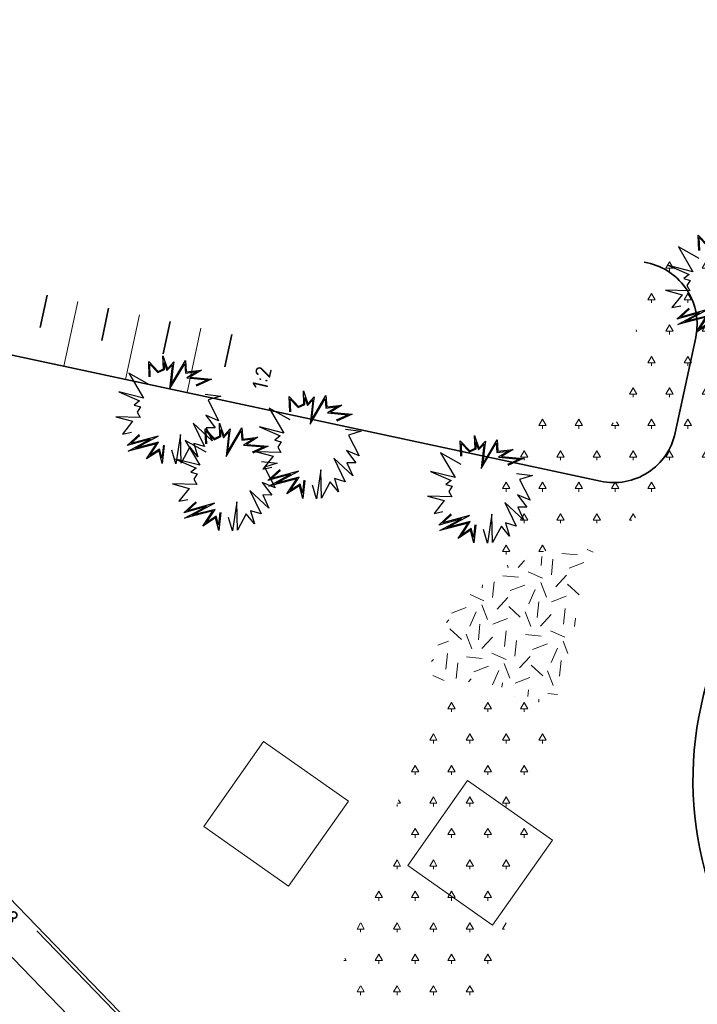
# Model space of a CAD drawing. Header units: metres. Extents: x 109063 to 109671, y 521086 to 521391.
# Tile 34 of 85: x 109372 to 109394, y 521181 to 521213. Entities that reach past the tile are written whole.
import ezdxf
from ezdxf.lldxf.tags import DXFTag

# ---------------------------------------------------------------- set-up
doc = ezdxf.new("R2010")
doc.units = ezdxf.units.M
doc.linetypes.add('VH-OPSLUITBAND-SO', pattern=[10, 4, -2, 2, -2])
for name, color, linetype, lineweight in [('N-WE-GR-BEPLANTING_NATUUR_BOS-A-200', 92, 'Continuous', 18), ('N-WE-GR-GRAS-A-200', 62, 'Continuous', 18), ('N-WE-GR-HEESTER_SYMPHORICARPOS ALBUS (SNEEUWBES)-S', 90, 'Continuous', 25), ('N-WE-GW-TALUD-G', 90, 'Continuous', 35), ('N-WE-GW-TALUDARCERING-S', 90, 'Continuous', 25), ('N-WE-GW-TALUDARCERING_KORT-G', 90, 'Continuous', 35), ('N-WE-GW-TALUDARCERING_LANG-G', 90, 'Continuous', 18), ('N-WE-OV-KABEL_GROEP1-G', 190, 'OV-KABEL-SO', 35), ('N-WE-VH-KANTOPSLUITING_OPSLUITBAND_100X200-G', 150, 'VH-OPSLUITBAND-SO', 35), ('N-WE-VH-KANTVERHARDING_VOETPAD_WANDELPAD-G', 2, 'Continuous', 35), ('N-WE-VH-KANTVERHARDING_WEG-G', 4, 'Continuous', 35), ('X-XX-AL-T25', 7, 'Continuous', 25)]:
    doc.layers.add(name, color=color, linetype=linetype, lineweight=lineweight)
doc.layers.add('N-WE-GR-BOOMVAK-G', color=7, linetype='Continuous', lineweight=18, true_color=0xcc6600)
doc.layers.get('0').freeze()
doc.styles.add('NLCS-ISO-M200-T25', font='NLCS-ISO.ttf', dxfattribs={"height": 0.5})
doc.styles.get("Standard").update_dxf_attribs({"font": 'isocpeur.ttf'})
tags = doc.linetypes.add('OV-KABEL-SO', pattern='A,4,-1,[103,NLCS.SHX,S=0.75,R=0,X=0,Y=0],-1,4,-1.5,["0V",Standard,S=1,R=0,X=0,Y=-0.5],-3', length=14.5).pattern_tags.tags
tags[18] = DXFTag(74, 10)
pattern_1 = [(0, (109286.0104, 521173.618), (0.57735, 1), [0.23094, -0.92376]), (240, (109286.1259, 521173.818), (0.57735, -1), [0.23094, -0.92376]), (300, (109286.1259, 521173.818), (1.1547, 2e-07), [0.23094, -0.92376]), (270, (109286.1259, 521173.61804), (0.57735, -1), [0.1, -1.9])]

# ---------------------------------------------------------------- blocks, each defined once
blk = doc.blocks.new('*U367')
at = {"layer": 'N-WE-GW-TALUDARCERING_KORT-G'}
for p, q in [((109373.159, 521203.768), (109372.939, 521202.741)), ((109375.114, 521203.349), (109374.894, 521202.322)), ((109377.07, 521202.929), (109376.85, 521201.903)), ((109379.025, 521202.51), (109378.805, 521201.483))]:
    blk.add_line(p, q, dxfattribs=at)
at = {"layer": 'N-WE-GW-TALUDARCERING_LANG-G'}
for p, q in [((109374.136, 521203.558), (109373.696, 521201.505)), ((109376.092, 521203.139), (109375.652, 521201.086)), ((109378.048, 521202.72), (109377.607, 521200.666))]:
    blk.add_line(p, q, dxfattribs=at)
blk = doc.blocks.new('SGR-HEESTER_06')
at = {"flags": 128}
for points in [[(-0.247, 0.534), (-0.247, 0.776), (-0.104, 0.615), (-0.104, 0.615), (-0.018, 0.652), (-0.018, 0.857), (0.045, 0.652), (0.15, 0.758), (0.131, 0.652), (0.094, 0.391), (0.336, 0.77), (0.343, 0.59), (0.585, 0.609), (0.398, 0.503), (0.74, 0.46), (0.492, 0.36)], [(-0.232, 0.534), (-0.232, 0.736), (-0.109, 0.596), (-0.002, 0.642), (-0.002, 0.753), (0.037, 0.623), (0.127, 0.712), (0.116, 0.654), (0.069, 0.324), (0.323, 0.72), (0.328, 0.573), (0.517, 0.588), (0.351, 0.494), (0.679, 0.452), (0.486, 0.375)], [(-0.247, 0.404), (-0.57, 0.602), (-0.353, 0.199), (-0.738, 0.311), (-0.415, 0.156), (-0.502, 0.094), (-0.402, 0.063), (-0.458, -0.018), (-0.415, -0.105), (-0.8, -0.08), (-0.539, -0.161), (-0.707, -0.359), (-0.564, -0.335)], [(0.628, 0.224), (0.876, 0.187), (0.672, 0.131), (0.827, -0.204), (0.628, -0.111), (0.771, -0.316), (0.628, -0.31), (0.715, -0.521), (0.423, -0.229), (0.591, -0.608), (0.423, -0.552), (0.479, -0.763), (0.355, -0.601), (0.206, -0.856), (0.212, -0.403), (0.125, -0.862), (0.069, -0.645)], [(-0.049, -0.564), (-0.092, -0.85), (-0.136, -0.645), (-0.34, -0.769), (-0.173, -0.533), (-0.626, -0.632), (-0.272, -0.459), (-0.638, -0.546), (-0.44, -0.378)], [(-0.064, -0.562), (-0.095, -0.764), (-0.125, -0.621), (-0.285, -0.718), (-0.137, -0.51), (-0.506, -0.59), (-0.143, -0.412), (-0.579, -0.516), (-0.43, -0.39)]]:
    blk.add_lwpolyline(points, dxfattribs=at)

msp = doc.modelspace()

# ---------------------------------------------------------------- hatches: boundary and pattern name
at = {"layer": 'N-WE-GR-BEPLANTING_NATUUR_BOS-A-200'}
h = msp.add_hatch(dxfattribs=at)
h.set_pattern_fill('AGR-BOS-SO', color=256, scale=0.2, pattern_type=2)
h.set_pattern_definition(pattern_1)
edge = h.paths.add_edge_path()
edge.add_line((109386.938, 521195.073), (109388.072, 521200.366))
edge.add_line((109388.072, 521200.366), (109391.238, 521199.688))
edge.add_line((109391.238, 521199.688), (109392.327, 521204.77))
edge.add_line((109392.327, 521204.77), (109397.051, 521207.741))
edge.add_line((109397.051, 521207.741), (109396.187, 521201.946))
edge.add_arc((109386.552, 521205.476), 10.261, 294.3124, 339.8805, ccw=False)
edge.add_line((109390.777, 521196.125), (109386.938, 521195.073))
h = msp.add_hatch(dxfattribs=at)
h.set_pattern_fill('AGR-BOS-SO', color=256, scale=0.2, pattern_type=2)
h.set_pattern_definition(pattern_1)
h.paths.add_polyline_path([(109385.633, 521191.555), (109381.845, 521180.441), (109385.972, 521176.514), (109389.351, 521190.474), (109388.653, 521190.908), (109386.846, 521191.467)])
at = {"layer": 'N-WE-GR-GRAS-A-200', "transparency": 33554687}
h = msp.add_hatch(dxfattribs=at)
h.set_pattern_fill('AGR-GRAS_02', color=256, scale=0.2, angle=20.835, pattern_type=2)
h.set_pattern_definition([(20.83497584, (0, 0), (1.15786235, 2.580572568), [0.5, -1.5]), (20.83497584, (0.6013, 1.5128), (1.15786235, 2.580572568), [0.5, -1.5]), (110.83497584, (-0.062, 0.7254), (-2.580572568, 1.15786235), [0.5, -1.5]), (110.83497584, (0.4367, 1.6641), (-2.580572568, 1.15786235), [0.5, -1.5]), (65.83497584, (-0.1241, 1.4507), (-0.711355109, 1.869217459), [0.5, -2.328427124]), (155.83497584, (1.028, 0.3912), (-1.869217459, -0.711355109), [0.5, -2.328427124]), (47.40002704, (0.2539, 0.7386), (1.8692174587, 0.7113551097), [0.5, -3.972135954]), (47.40002704, (0.7394, 1.9933), (1.8692174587, 0.7113551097), [0.5, -3.972135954]), (84.26992466, (1.30845, 0.49795), (-0.7113551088, 1.869217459), [0.5, -3.972135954]), (84.26992466, (0.1472, 1.019), (-0.7113551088, 1.869217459), [0.5, -3.972135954]), (84.26992466, (0.9793, 0.8007), (-0.7113551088, 1.869217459), [0.5, -3.972135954]), (137.40002704, (-0.39125, 1.0281), (-0.7113551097, 1.8692174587), [0.5, -3.972135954]), (174.26992466, (0.2671, 0.42265), (-1.869217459, -0.7113551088), [0.5, -3.972135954])])
edge = h.paths.add_edge_path()
edge.add_line((109389.244, 521190.551), (109390.622, 521196.055))
edge.add_arc((109385.681, 521207.71), 12.659, 279.9044, 292.9713, ccw=False)
edge.add_line((109387.859, 521195.24), (109386.008, 521193.782))
edge.add_line((109386.008, 521193.782), (109385.156, 521191.546))
edge.add_line((109385.156, 521191.546), (109386.846, 521191.467))
edge.add_arc((109386.07, 521185.835), 5.685, 56.0559, 82.1531, ccw=False)

# ---------------------------------------------------------------- linework, layer by layer
at = {"layer": 'N-WE-GR-BOOMVAK-G'}
for points in [[(109378.134, 521186.88), (109380.032, 521189.58), (109382.731, 521187.681), (109380.833, 521184.982)], [(109384.615, 521185.643), (109386.513, 521188.342), (109389.212, 521186.444), (109387.314, 521183.745)]]:
    msp.add_lwpolyline(points, close=True, dxfattribs=at)
at = {"layer": 'N-WE-GW-TALUD-G', "flags": 128}
msp.add_lwpolyline([(109363.562, 521200.891), (109365.708, 521202.011, -0.227111), (109370.11, 521202.273), (109390.742, 521197.851, 0.414214), (109393.116, 521199.387), (109393.766, 521202.418, 0.414214), (109392.23, 521204.793), (109392.132, 521204.814)], format="xyb", dxfattribs=at)
at = {"layer": 'N-WE-OV-KABEL_GROEP1-G', "flags": 128}
msp.add_lwpolyline([(109362.84, 521266.58), (109364.803, 521260.227), (109366.238, 521254.781), (109367.041, 521251.032), (109368.198, 521243.648), (109368.477, 521241.012), (109368.844, 521235.342), (109368.791, 521227.388), (109368.609, 521222.589), (109367.862, 521216.645), (109366.987, 521212.417), (109364.541, 521205.646), (109362.419, 521201.611), (109359.763, 521197.137), (109359.492, 521195.929), (109359.703, 521195.203), (109360.131, 521194.642), (109363.672, 521191.394), (109367.395, 521187.537), (109375.589, 521179.049), (109388.118, 521166.071), (109391.621, 521164.223)], dxfattribs=at)
at = {"layer": 'N-WE-VH-KANTOPSLUITING_OPSLUITBAND_100X200-G', "flags": 128}
msp.add_lwpolyline([(109373.603, 521142.504), (109382.761, 521154.517, -0.36646), (109384.149, 521154.823), (109385.468, 521154.127), (109390.439, 521163.546), (109415.573, 521150.282), (109416.647, 521152.316), (109388.817, 521167.002), (109361.639, 521195.156, -0.363562), (109361.45, 521197.847, 0.002793), (109361.703, 521198.201, 0.078169), (109367.084, 521209.066, -0.335919), (109368.166, 521209.836), (109369.25, 521209.804), (109371.171, 521218.767), (109373.537, 521218.26), (109373.849, 521219.728), (109394.288, 521215.346)], format="xyb", dxfattribs=at)
at = {"layer": 'N-WE-VH-KANTVERHARDING_VOETPAD_WANDELPAD-G', "flags": 128}
msp.add_lwpolyline([(109394.668, 521216.644), (109396.409, 521216.414, -0.345777), (109397.272, 521215.53, -0.097692), (109395.625, 521196.635), (109394.113, 521191.411, 0.262647), (109396.598, 521180.89), (109397.578, 521179.829, -0.375039), (109397.615, 521178.514), (109388.506, 521167.468)], format="xyb", dxfattribs=at)
at = {"layer": 'N-WE-VH-KANTVERHARDING_WEG-G', "flags": 128}
msp.add_lwpolyline([(109373.694, 521142.459), (109382.84, 521154.457, -0.36646), (109384.102, 521154.735), (109385.51, 521153.992), (109390.48, 521163.411), (109415.615, 521150.146), (109416.782, 521152.357), (109388.878, 521167.083), (109361.711, 521195.225, -0.363562), (109361.53, 521197.788, 0.080979), (109367.18, 521209.036, -0.335919), (109368.163, 521209.736), (109369.33, 521209.702), (109371.248, 521218.649), (109373.614, 521218.142), (109373.926, 521219.609), (109394.267, 521215.248)], format="xyb", dxfattribs=at)

# ---------------------------------------------------------------- block references
at = {"layer": 'N-WE-GR-HEESTER_SYMPHORICARPOS ALBUS (SNEEUWBES)-S', "xscale": 2, "yscale": 2, "zscale": 2, "rotation": 2.127543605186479}
for p in [(109394.398, 521204.139), (109376.939, 521200.121), (109381.403, 521199.008), (109378.734, 521197.987), (109386.839, 521197.598)]:
    msp.add_blockref('SGR-HEESTER_06', p, dxfattribs=at)
at = {"layer": 'N-WE-GW-TALUDARCERING-S'}
msp.add_blockref('*U367', (0, 0), dxfattribs=at)

# ---------------------------------------------------------------- texts
at = {"layer": 'X-XX-AL-T25', "char_height": 0.5, "attachment_point": 1, "style": 'NLCS-ISO-M200-T25'}
for s, insert, rotation in [('1:2', (109379.658, 521200.834), 77.0642), ('0.68', (109371.451, 521184.825), 317.4779)]:
    msp.add_mtext_dynamic_manual_height_columns(s, width=1.41981, gutter_width=2.5, heights=[0], dxfattribs=dict(at, insert=insert, rotation=rotation))

doc.saveas('drawing.dxf')
